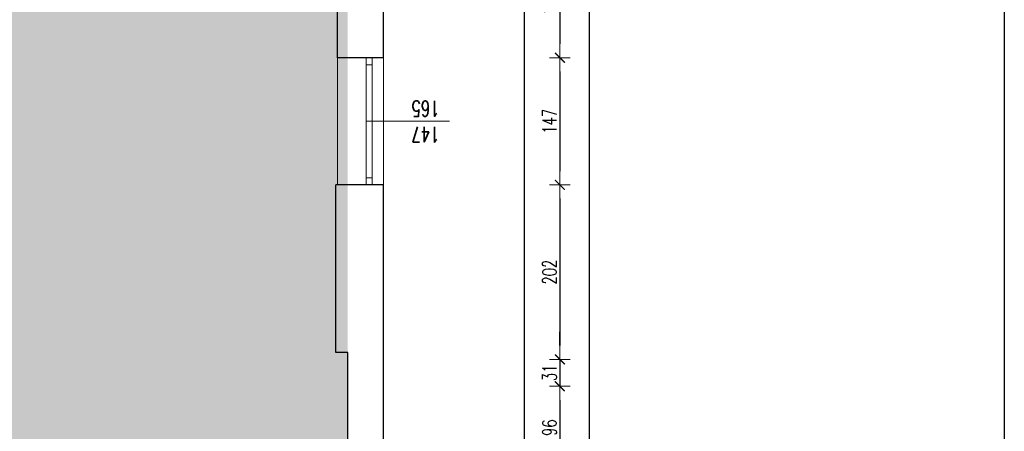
# Model space of a CAD drawing. Header units: millimetres. Extents: x -2948 to 78628, y 64669 to 215420.
# Tile 135 of 256: x 56924 to 58064, y 101840 to 102316. Entities that reach past the tile are written whole.
import ezdxf

# ---------------------------------------------------------------- set-up
doc = ezdxf.new("R2010")
doc.units = ezdxf.units.MM
for name, color, linetype, lineweight in [('-stolarka', 103, 'Continuous', 13), ('1_OPIS_OKNA', 60, 'Continuous', 13), ('OPIS', 2, 'Continuous', 13), ('POMOC', 1, 'Continuous', 13), ('WYMIAR', 5, 'Continuous', 13), ('ŚCIANY', 7, 'Continuous', 30)]:
    doc.layers.add(name, color=color, linetype=linetype, lineweight=lineweight)
doc.layers.add('FORMATKA', color=7, linetype='Continuous')
doc.layers.add('KONSTR.STALOWA', color=42, linetype='Continuous')
doc.styles.add('style2', font='romans.shx', dxfattribs={"width": 0.7})
doc.dimstyles.new('100', dxfattribs={"dimscale": 80, "dimtxt": 0.2, "dimasz": 0.2, "dimexe": 1.25, "dimexo": 0.625, "dimgap": 0.05, "dimtad": 1, "dimdec": 0, "dimdsep": 46, "dimlunit": 6, "dimtxsty": 'style2', "dimblk1": 'TICK', "dimblk2": 'TICK', "dimsah": 1, "dimcen": 0.2, "dimse1": 1, "dimse2": 1, "dimclrd": 256, "dimclrt": 2, "dimadec": 0, "dimazin": 0, "dimtfac": 1, "dimtdec": 0, "dimtix": 1, "dimtmove": 1, "dimatfit": 0, "dimldrblk": 'DOTSMALL', "dimfxl": 1, "dimtolj": 1, "dimtzin": 0, "dimarcsym": 0})

# ---------------------------------------------------------------- blocks, each defined once
blk = doc.blocks.new('TICK')
at = {"color": 5}
for p, q in [((0, -0.75), (0, 0.75)), ((-1, 0), (1, 0))]:
    blk.add_line(p, q, dxfattribs=at)
at = {"const_width": 0.1}
blk.add_lwpolyline([(-0.354, -0.354), (0.354, 0.354)], dxfattribs=at)
blk = doc.blocks.new('*D1434')
at = {"layer": 'Defpoints', "color": 0, "ltscale": 2, "transparency": 16777216}
for p in [(57386, 102400.8), (57549.6, 102272.3), (57555.2, 102272.3)]:
    blk.add_point(p, dxfattribs=at)
at = {"layer": 'WYMIAR', "lineweight": -2, "ltscale": 2, "transparency": 16777216}
blk.add_line((57549.6, 102384.8), (57549.6, 102288.3), dxfattribs=at)
at = {"layer": 'WYMIAR', "lineweight": -2, "ltscale": 2, "transparency": 16777216, "xscale": 16, "yscale": 16, "zscale": 16}
for p, rotation in [((57549.6, 102400.8), 90), ((57549.6, 102272.3), 270)]:
    blk.add_blockref('TICK', p, dxfattribs=dict(at, rotation=rotation))
at = {"layer": 'WYMIAR', "color": 2, "ltscale": 2, "transparency": 16777216, "insert": (57537.6, 102336.6), "char_height": 16, "attachment_point": 5, "rotation": 90, "style": 'style2'}
blk.add_mtext('\\A1;129', dxfattribs=at)
blk = doc.blocks.new('_DotSmall')
at = {"layer": 'OPIS', "color": 0, "const_width": 0.5}
blk.add_lwpolyline([(-0.0625, 0, 1), (0.0625, 0, 1)], format="xyb", close=True, dxfattribs=at)
blk = doc.blocks.new('*D1435')
at = {"layer": 'Defpoints', "color": 0, "ltscale": 2, "transparency": 16777216}
for p in [(57555.2, 102272.3), (57549.6, 102125.3), (57555.2, 102125.3)]:
    blk.add_point(p, dxfattribs=at)
at = {"layer": 'WYMIAR', "lineweight": -2, "ltscale": 2, "transparency": 16777216}
blk.add_line((57549.6, 102256.3), (57549.6, 102141.3), dxfattribs=at)
at = {"layer": 'WYMIAR', "lineweight": -2, "ltscale": 2, "transparency": 16777216, "xscale": 16, "yscale": 16, "zscale": 16}
for p, rotation in [((57549.6, 102272.3), 90), ((57549.6, 102125.3), 270)]:
    blk.add_blockref('TICK', p, dxfattribs=dict(at, rotation=rotation))
at = {"layer": 'WYMIAR', "color": 2, "ltscale": 2, "transparency": 16777216, "insert": (57537.6, 102198.8), "char_height": 16, "attachment_point": 5, "rotation": 90, "style": 'style2'}
blk.add_mtext('\\A1;147', dxfattribs=at)
blk = doc.blocks.new('*D1436')
at = {"layer": 'Defpoints', "color": 0, "ltscale": 2, "transparency": 16777216}
for p in [(57555.2, 102125.3), (57549.6, 101923.3), (57555.2, 101923.3)]:
    blk.add_point(p, dxfattribs=at)
at = {"layer": 'WYMIAR', "lineweight": -2, "ltscale": 2, "transparency": 16777216}
blk.add_line((57549.6, 102109.3), (57549.6, 101939.3), dxfattribs=at)
at = {"layer": 'WYMIAR', "lineweight": -2, "ltscale": 2, "transparency": 16777216, "xscale": 16, "yscale": 16, "zscale": 16}
for p, rotation in [((57549.6, 102125.3), 90), ((57549.6, 101923.3), 270)]:
    blk.add_blockref('TICK', p, dxfattribs=dict(at, rotation=rotation))
at = {"layer": 'WYMIAR', "color": 2, "ltscale": 2, "transparency": 16777216, "insert": (57537.6, 102024.3), "char_height": 16, "attachment_point": 5, "rotation": 90, "style": 'style2'}
blk.add_mtext('\\A1;202', dxfattribs=at)
blk = doc.blocks.new('*D1437')
at = {"layer": 'Defpoints', "color": 0, "ltscale": 2, "transparency": 16777216}
for p in [(57555.2, 101923.3), (57549.6, 101892.3), (57562.5, 101892.3)]:
    blk.add_point(p, dxfattribs=at)
at = {"layer": 'WYMIAR', "lineweight": -2, "ltscale": 2, "transparency": 16777216}
for p, q in [((57549.6, 101939.3), (57549.6, 101955.3)), ((57549.6, 101923.3), (57549.6, 101892.3)), ((57549.6, 101876.3), (57549.6, 101860.3))]:
    blk.add_line(p, q, dxfattribs=at)
at = {"layer": 'WYMIAR', "lineweight": -2, "ltscale": 2, "transparency": 16777216, "xscale": 16, "yscale": 16, "zscale": 16}
for p, rotation in [((57549.6, 101923.3), 270), ((57549.6, 101892.3), 90)]:
    blk.add_blockref('TICK', p, dxfattribs=dict(at, rotation=rotation))
at = {"layer": 'WYMIAR', "color": 2, "ltscale": 2, "transparency": 16777216, "insert": (57537.6, 101907.8), "char_height": 16, "attachment_point": 5, "rotation": 90, "style": 'style2'}
blk.add_mtext('\\A1;31', dxfattribs=at)
blk = doc.blocks.new('*D1438')
at = {"layer": 'Defpoints', "color": 0, "ltscale": 2, "transparency": 16777216}
for p in [(57562.5, 101892.3), (57549.6, 101796.3), (57554.2, 101796.3)]:
    blk.add_point(p, dxfattribs=at)
at = {"layer": 'WYMIAR', "lineweight": -2, "ltscale": 2, "transparency": 16777216}
blk.add_line((57549.6, 101876.3), (57549.6, 101812.3), dxfattribs=at)
at = {"layer": 'WYMIAR', "lineweight": -2, "ltscale": 2, "transparency": 16777216, "xscale": 16, "yscale": 16, "zscale": 16}
for p, rotation in [((57549.6, 101892.3), 90), ((57549.6, 101796.3), 270)]:
    blk.add_blockref('TICK', p, dxfattribs=dict(at, rotation=rotation))
at = {"layer": 'WYMIAR', "color": 2, "ltscale": 2, "transparency": 16777216, "insert": (57537.6, 101844.3), "char_height": 16, "attachment_point": 5, "rotation": 90, "style": 'style2'}
blk.add_mtext('\\A1;96', dxfattribs=at)
blk = doc.blocks.new('*D1579')
at = {"layer": 'Defpoints', "color": 0, "ltscale": 2, "transparency": 16777216}
for p in [(57372, 110970.3), (57372, 101303.3), (57583.6, 101303.3)]:
    blk.add_point(p, dxfattribs=at)
at = {"layer": 'WYMIAR', "lineweight": -2, "ltscale": 2, "transparency": 16777216}
blk.add_line((57583.6, 110954.3), (57583.6, 101319.3), dxfattribs=at)
at = {"layer": 'WYMIAR', "lineweight": -2, "ltscale": 2, "transparency": 16777216, "xscale": 16, "yscale": 16, "zscale": 16}
for p, rotation in [((57583.6, 110970.3), 90), ((57583.6, 101303.3), 270)]:
    blk.add_blockref('TICK', p, dxfattribs=dict(at, rotation=rotation))
at = {"layer": 'WYMIAR', "color": 2, "ltscale": 2, "transparency": 16777216, "insert": (57571.6, 106136.8), "char_height": 16, "attachment_point": 5, "rotation": 90, "style": 'style2'}
blk.add_mtext('\\A1;9\xa0667', dxfattribs=at)
blk = doc.blocks.new('*D1476')
at = {"layer": 'Defpoints', "color": 0, "ltscale": 2, "transparency": 16777216}
for p in [(56102.2, 102940.9), (57345.3, 101282.9), (56102.2, 101012)]:
    blk.add_point(p, dxfattribs=at)
at = {"layer": 'WYMIAR', "lineweight": -2, "ltscale": 2, "transparency": 16777216}
blk.add_line((57329.3, 101012), (56118.2, 101012), dxfattribs=at)
at = {"layer": 'WYMIAR', "lineweight": -2, "ltscale": 2, "transparency": 16777216, "xscale": 16, "yscale": 16, "zscale": 16, "rotation": 180}
blk.add_blockref('TICK', (56102.2, 101012), dxfattribs=at)
at = {"layer": 'WYMIAR', "lineweight": -2, "ltscale": 2, "transparency": 16777216, "xscale": 16, "yscale": 16, "zscale": 16}
blk.add_blockref('TICK', (57345.3, 101012), dxfattribs=at)
at = {"layer": 'WYMIAR', "color": 2, "ltscale": 2, "transparency": 16777216, "insert": (56723.7, 101000), "char_height": 16, "attachment_point": 5, "rotation": 180, "style": 'style2'}
blk.add_mtext('\\A1;1\xa0243', dxfattribs=at)
blk = doc.blocks.new('*D1528')
at = {"layer": 'Defpoints', "color": 0, "ltscale": 2, "transparency": 16777216}
for p in [(57292.3, 101813.3), (57508.6, 101813.3), (57290.3, 101801.3)]:
    blk.add_point(p, dxfattribs=at)
at = {"layer": 'WYMIAR', "lineweight": -2, "ltscale": 2, "transparency": 16777216}
for p, q in [((57508.6, 101829.3), (57508.6, 101845.3)), ((57508.6, 101801.3), (57508.6, 101813.3)), ((57508.6, 101785.3), (57508.6, 101769.3))]:
    blk.add_line(p, q, dxfattribs=at)
at = {"layer": 'WYMIAR', "lineweight": -2, "ltscale": 2, "transparency": 16777216, "xscale": 16, "yscale": 16, "zscale": 16}
for p, rotation in [((57508.6, 101813.3), 270), ((57508.6, 101801.3), 90)]:
    blk.add_blockref('TICK', p, dxfattribs=dict(at, rotation=rotation))
at = {"layer": 'WYMIAR', "color": 2, "ltscale": 2, "transparency": 16777216, "insert": (57496.6, 101807.3), "char_height": 16, "attachment_point": 5, "rotation": 90, "style": 'style2'}
blk.add_mtext('\\A1;12', dxfattribs=at)
blk = doc.blocks.new('*D1529')
at = {"layer": 'Defpoints', "color": 0, "ltscale": 2, "transparency": 16777216}
for p in [(57288.1, 103131.3), (57508.6, 103131.3), (57288.1, 101813.3)]:
    blk.add_point(p, dxfattribs=at)
at = {"layer": 'WYMIAR', "lineweight": -2, "ltscale": 2, "transparency": 16777216}
blk.add_line((57508.6, 101829.3), (57508.6, 103115.3), dxfattribs=at)
at = {"layer": 'WYMIAR', "lineweight": -2, "ltscale": 2, "transparency": 16777216, "xscale": 16, "yscale": 16, "zscale": 16}
for p, rotation in [((57508.6, 103131.3), 90), ((57508.6, 101813.3), 270)]:
    blk.add_blockref('TICK', p, dxfattribs=dict(at, rotation=rotation))
at = {"layer": 'WYMIAR', "color": 2, "ltscale": 2, "transparency": 16777216, "insert": (57496.6, 102472.3), "char_height": 16, "attachment_point": 5, "rotation": 90, "style": 'style2'}
blk.add_mtext('\\A1;1\xa0318', dxfattribs=at)

msp = doc.modelspace()

# ---------------------------------------------------------------- hatches: boundary and pattern name
at = {"layer": 'KONSTR.STALOWA', "true_color": 0xf8f6b0, "transparency": 33554585}
h = msp.add_hatch(color=51, dxfattribs=at)
h.dxf.hatch_style = 1
h.paths.add_polyline_path([(56436.1, 103132.3), (56436.1, 101332.3), (57304.1, 101332.3), (57304.1, 103132.3)])

# ---------------------------------------------------------------- linework, layer by layer
at = {"layer": '-stolarka'}
for p, q in [((57325.3, 102272.3), (57325.3, 102125.3)), ((57332.3, 102272.3), (57332.3, 102125.3)), ((57332.3, 102272.3), (57332.3, 102125.3)), ((57332.3, 102264.3), (57325.3, 102264.3)), ((57332.3, 102264.3), (57325.3, 102264.3)), ((57332.3, 102133.3), (57325.3, 102133.3)), ((57332.3, 102133.3), (57325.3, 102133.3))]:
    msp.add_line(p, q, dxfattribs=at)
at = {"layer": '1_OPIS_OKNA'}
msp.add_line((57421.7, 102198.8), (57325.3, 102198.8), dxfattribs=at)
msp.add_line((57421.7, 102198.8), (57325.3, 102198.8), dxfattribs=at)
at = {"layer": 'FORMATKA', "ltscale": 2}
msp.add_lwpolyline([(55194.1, 100962), (55194.1, 112357), (58064.1, 112357), (58064.1, 100962)], close=True, dxfattribs=at)
at = {"layer": 'POMOC'}
for p, q in [((57292.3, 102125.3), (57292.3, 102272.3)), ((57345.3, 102272.3), (57345.3, 102125.3)), ((57345.3, 102272.3), (57345.3, 102125.3))]:
    msp.add_line(p, q, dxfattribs=at)
at = {"layer": 'ŚCIANY', "ltscale": 2}
for p, q in [((57345.3, 102272.3), (57345.3, 102400.8)), ((57292.3, 102272.3), (57292.3, 102394.3)), ((57345.3, 102272.3), (57345.3, 102394.3)), ((57345.3, 102272.3), (57292.3, 102272.3)), ((57345.3, 102272.3), (57292.3, 102272.3)), ((57290.3, 101935.3), (57290.3, 102125.3)), ((57345.3, 102125.3), (57290.3, 102125.3)), ((57345.3, 102125.3), (57292.3, 102125.3)), ((57345.3, 101796.3), (57345.3, 102125.3)), ((57345.3, 101796.3), (57345.3, 102125.3)), ((57290.3, 101931.3), (57290.3, 101935.3)), ((57304.3, 101931.3), (57290.3, 101931.3)), ((57304.3, 101813.3), (57304.3, 101931.3)), ((57345.3, 101892.3), (57345.3, 101923.3))]:
    msp.add_line(p, q, dxfattribs=at)

# ---------------------------------------------------------------- texts
at = {"layer": '1_OPIS_OKNA', "ltscale": 0.2, "insert": (57410.3, 102174.5), "char_height": 18, "width": 280.137, "attachment_point": 1, "rotation": 179.9915, "style": 'style2'}
msp.add_mtext('147\\P165', dxfattribs=at)
msp.add_mtext('147\\P165', dxfattribs=at)

# ---------------------------------------------------------------- dimensions: what is measured, and where the dimension line sits
at = {"layer": 'WYMIAR', "ltscale": 2}
for base, p1, p2, angle, picture, middle in [((57583.6, 101303.3), (57372, 110970.3), (57372, 101303.3), 90, '*D1579', (57571.6, 106136.8)), ((57508.6, 103131.3), (57288.1, 101813.3), (57288.1, 103131.3), 90, '*D1529', (57496.6, 102472.3)), ((56102.2, 101012), (57345.3, 101282.9), (56102.2, 102940.9), 180, '*D1476', (56723.7, 101000)), ((57549.5871557, 102272.3345824), (57386.0165527, 102400.8345824), (57555.1652643, 102272.3345824), 90, '*D1434', (57537.5871557, 102336.5845824)), ((57549.6, 102125.3), (57555.2, 102272.3), (57555.2, 102125.3), 90, '*D1435', (57537.6, 102198.8)), ((57549.6, 101923.3), (57555.2, 102125.3), (57555.2, 101923.3), 90, '*D1436', (57537.6, 102024.3)), ((57549.6, 101892.3), (57555.2, 101923.3), (57562.5, 101892.3), 90, '*D1437', (57537.6, 101907.8)), ((57549.6, 101796.3), (57562.5, 101892.3), (57554.2, 101796.3), 90, '*D1438', (57537.6, 101844.3)), ((57508.6, 101813.3), (57290.3, 101801.3), (57292.3, 101813.3), 90, '*D1528', (57496.6, 101807.3))]:
    dim = msp.add_linear_dim(base=base, p1=p1, p2=p2, angle=angle, dimstyle='100', dxfattribs=at)
    dim.commit()
    dim.dimension.update_dxf_attribs({"geometry": picture, "text_midpoint": middle})

doc.saveas('drawing.dxf')
